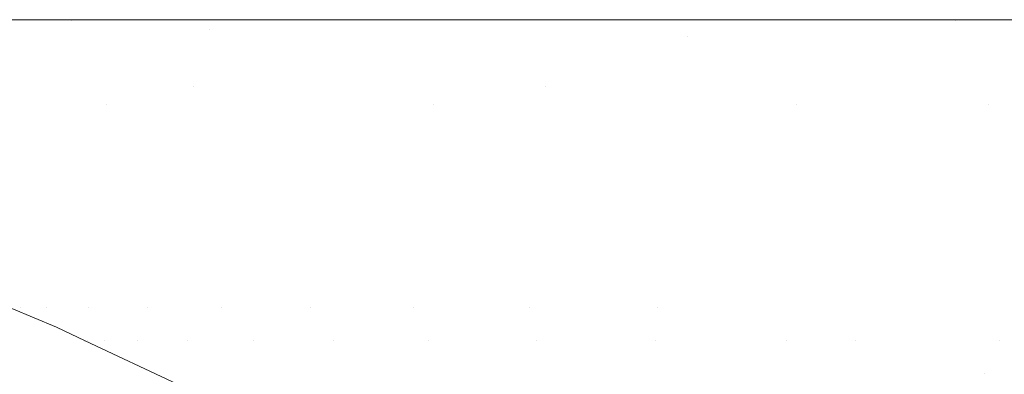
# Model space of a CAD drawing. Header units: centimetres. Extents: x -35.1 to 36.2, y 3.4 to 5.2.
# Tile 186 of 256: x -11.2085 to -11.1635, y 5.184 to 5.2002. Entities that reach past the tile are written whole.
import ezdxf

# ---------------------------------------------------------------- set-up
doc = ezdxf.new("R2010")
doc.units = ezdxf.units.CM
doc.header["$LTSCALE"] = 2.54
doc.layers.add('Lucido design-1', color=7, linetype='Continuous')

# ---------------------------------------------------------------- blocks, each defined once
blk = doc.blocks.new('Gruppo-4-1')
at = {"color": 7, "linetype": 'Continuous', "lineweight": 9}
for points, invisible_edges in [([(-34.952766, 5.200144, -1872.31239), (36.079691, 5.200144, -1872.31239), (7.666708, 5.200212, -1872.315514), (-6.539783, 5.200212, -1872.315514)], 11), ([(-6.539783, 5.200212, -1872.315514), (-20.746275, 5.200212, -1872.315514), (-34.952766, 5.200144, -1872.31239)], 10), ([(-34.952766, 5.200144, -1872.31239), (-34.952766, 5.200117, -1872.311152), (36.079692, 5.200117, -1872.311152), (36.079691, 5.200144, -1872.31239)], 10), ([(36.079692, 5.200117, -1872.311152), (-34.952766, 5.200117, -1872.311152), (-34.952766, 5.199831, -1872.306798), (36.079692, 5.199831, -1872.306798)], 5), ([(-20.746275, 5.200212, -1872.315514), (-11.110992, 5.200212, -1872.531009), (-11.123195, 5.200212, -1872.535096)], 9), ([(-20.746275, 5.200212, -1872.315514), (-11.098314, 5.200212, -1872.527324), (-11.110992, 5.200212, -1872.531009)], 9), ([(-11.123195, 5.200212, -1872.535096), (-11.134894, 5.200212, -1872.539546), (-20.746275, 5.200212, -1872.315514)], 10), ([(-11.134894, 5.200212, -1872.539546), (-11.146067, 5.200212, -1872.544321), (-20.746275, 5.200212, -1872.315514)], 10), ([(-20.746275, 5.200212, -1872.315514), (-11.085201, 5.200212, -1872.52408), (-11.098314, 5.200212, -1872.527324)], 9), ([(-11.146067, 5.200212, -1872.544321), (-11.1567, 5.200212, -1872.549382), (-20.746275, 5.200212, -1872.315514)], 10), ([(-20.746275, 5.200212, -1872.315514), (-11.071697, 5.200212, -1872.521313), (-11.085201, 5.200212, -1872.52408)], 9), ([(-11.1567, 5.200212, -1872.549382), (-11.166785, 5.200212, -1872.554691), (-20.746275, 5.200212, -1872.315514)], 10), ([(-20.746275, 5.200212, -1872.315514), (-11.057859, 5.200212, -1872.519055), (-11.071697, 5.200212, -1872.521313)], 9), ([(-20.746275, 5.200212, -1872.315514), (-11.20184, 5.200212, -1872.57787), (-11.209249, 5.200212, -1872.583954)], 9), ([(-11.166785, 5.200212, -1872.554691), (-11.176322, 5.200212, -1872.560215), (-20.746275, 5.200212, -1872.315514)], 10), ([(-20.746275, 5.200212, -1872.315514), (-11.043748, 5.200212, -1872.517334), (-11.057859, 5.200212, -1872.519055)], 9), ([(-11.176322, 5.200212, -1872.560215), (-11.185314, 5.200212, -1872.56592), (-20.746275, 5.200212, -1872.315514)], 10), ([(-20.746275, 5.200212, -1872.315514), (-11.029433, 5.200212, -1872.516173), (-11.043252, 5.200212, -1872.517294)], 9), ([(-11.043252, 5.200212, -1872.517294), (-11.043748, 5.200212, -1872.517334), (-20.746275, 5.200212, -1872.315514)], 10), ([(-11.007738, 5.200212, -1872.515514), (-11.014989, 5.200212, -1872.515587), (-20.746275, 5.200212, -1872.315514), (-6.539783, 5.200212, -1872.315514)], 10), ([(-11.014989, 5.200212, -1872.515587), (-11.029433, 5.200212, -1872.516173), (-20.746275, 5.200212, -1872.315514)], 10), ([(-11.185314, 5.200212, -1872.56592), (-11.193768, 5.200212, -1872.571775), (-20.746275, 5.200212, -1872.315514)], 10), ([(-11.193768, 5.200212, -1872.571775), (-11.20184, 5.200212, -1872.57787), (-20.746275, 5.200212, -1872.315514)], 10), ([(-11.228573, 5.200212, -1872.60261), (-11.222598, 5.200212, -1872.596341), (-11.206162, 5.200163, -1872.586061), (-11.240117, 5.200163, -1872.622867)], 14), ([(-11.206162, 5.200163, -1872.586061), (-11.203018, 5.200017, -1872.588113), (-11.236435, 5.200017, -1872.624335), (-11.240117, 5.200163, -1872.622867)], 15), ([(-11.222598, 5.200212, -1872.596341), (-11.216162, 5.200212, -1872.590117), (-11.206162, 5.200163, -1872.586061)], 10), ([(-11.216162, 5.200212, -1872.590117), (-11.209249, 5.200212, -1872.583954), (-11.206162, 5.200163, -1872.586061)], 10), ([(-11.206162, 5.200163, -1872.586061), (-11.209249, 5.200212, -1872.583954), (-11.20184, 5.200212, -1872.57787), (-11.193768, 5.200212, -1872.571775)], 9), ([(-11.193768, 5.200212, -1872.571775), (-11.185314, 5.200212, -1872.56592), (-11.165756, 5.200163, -1872.558013), (-11.206162, 5.200163, -1872.586061)], 14), ([(-11.165756, 5.200163, -1872.558013), (-11.163252, 5.200017, -1872.560509), (-11.203018, 5.200017, -1872.588113), (-11.206162, 5.200163, -1872.586061)], 15), ([(-11.185314, 5.200212, -1872.56592), (-11.176322, 5.200212, -1872.560215), (-11.165756, 5.200163, -1872.558013)], 10), ([(-11.176322, 5.200212, -1872.560215), (-11.166785, 5.200212, -1872.554691), (-11.165756, 5.200163, -1872.558013)], 10), ([(-11.165756, 5.200163, -1872.558013), (-11.166785, 5.200212, -1872.554691), (-11.1567, 5.200212, -1872.549382), (-11.146067, 5.200212, -1872.544321)], 9), ([(-11.146067, 5.200212, -1872.544321), (-11.134894, 5.200212, -1872.539546), (-11.123144, 5.200163, -1872.538547), (-11.165756, 5.200163, -1872.558013)], 14), ([(-11.123144, 5.200163, -1872.538547), (-11.121316, 5.200017, -1872.541351), (-11.163252, 5.200017, -1872.560509), (-11.165756, 5.200163, -1872.558013)], 15), ([(36.079692, 5.199831, -1872.306798), (-34.952766, 5.199831, -1872.306798), (-34.952766, 5.199356, -1872.302461), (36.079692, 5.199356, -1872.302461)], 5), ([(-11.232763, 5.199774, -1872.625798), (-11.236435, 5.200017, -1872.624335), (-11.203018, 5.200017, -1872.588113), (-11.199883, 5.199774, -1872.590158)], 15), ([(-11.232763, 5.199774, -1872.625798), (-11.199883, 5.199774, -1872.590158), (-11.213982, 5.199434, -1872.608725)], 11), ([(-11.199883, 5.199774, -1872.590158), (-11.196762, 5.199434, -1872.592194), (-11.213982, 5.199434, -1872.608725)], 11), ([(-11.199883, 5.199774, -1872.590158), (-11.203018, 5.200017, -1872.588113), (-11.163252, 5.200017, -1872.560509), (-11.160755, 5.199774, -1872.562998)], 15), ([(-11.199883, 5.199774, -1872.590158), (-11.160755, 5.199774, -1872.562998), (-11.178012, 5.199434, -1872.577773)], 11), ([(-11.178012, 5.199434, -1872.577773), (-11.196762, 5.199434, -1872.592194), (-11.199883, 5.199774, -1872.590158)], 11), ([(-11.160755, 5.199774, -1872.562998), (-11.15827, 5.199434, -1872.565475), (-11.178012, 5.199434, -1872.577773)], 11), ([(36.079692, 5.199356, -1872.302461), (-34.952766, 5.199356, -1872.302461), (-34.952766, 5.198693, -1872.298149), (36.079692, 5.198693, -1872.298149)], 5), ([(-11.210597, 5.198999, -1872.610478), (-11.213982, 5.199434, -1872.608725), (-11.196762, 5.199434, -1872.592194), (-11.193659, 5.198999, -1872.594219)], 15), ([(-11.193659, 5.198999, -1872.594219), (-11.196762, 5.199434, -1872.592194), (-11.178012, 5.199434, -1872.577773), (-11.175216, 5.198999, -1872.580035)], 15), ([(-11.175216, 5.198999, -1872.580035), (-11.178012, 5.199434, -1872.577773), (-11.15827, 5.199434, -1872.565475), (-11.155799, 5.198999, -1872.567938)], 15), ([(-11.210597, 5.198999, -1872.610478), (-11.207236, 5.19847, -1872.612218), (-11.221866, 5.19847, -1872.630143), (-11.225474, 5.198999, -1872.628705)], 15), ([(-11.193659, 5.198999, -1872.594219), (-11.190578, 5.19847, -1872.596229), (-11.207236, 5.19847, -1872.612218), (-11.210597, 5.198999, -1872.610478)], 15), ([(-11.175216, 5.198999, -1872.580035), (-11.172441, 5.19847, -1872.582279), (-11.190578, 5.19847, -1872.596229), (-11.193659, 5.198999, -1872.594219)], 15), ([(-11.155799, 5.198999, -1872.567938), (-11.153345, 5.19847, -1872.570383), (-11.172441, 5.19847, -1872.582279), (-11.175216, 5.198999, -1872.580035)], 15), ([(36.079692, 5.198693, -1872.298149), (-34.952766, 5.198693, -1872.298149), (-34.952766, 5.197842, -1872.29387), (36.079692, 5.197842, -1872.29387)], 5), ([(-11.21829, 5.197848, -1872.631569), (-11.221866, 5.19847, -1872.630143), (-11.207236, 5.19847, -1872.612218), (-11.203904, 5.197848, -1872.613943)], 15), ([(-11.203904, 5.197848, -1872.613943), (-11.207236, 5.19847, -1872.612218), (-11.190578, 5.19847, -1872.596229), (-11.187525, 5.197848, -1872.598221)], 15), ([(-11.187525, 5.197848, -1872.598221), (-11.190578, 5.19847, -1872.596229), (-11.172441, 5.19847, -1872.582279), (-11.169691, 5.197848, -1872.584504)], 15), ([(-11.169691, 5.197848, -1872.584504), (-11.172441, 5.19847, -1872.582279), (-11.153345, 5.19847, -1872.570383), (-11.150914, 5.197848, -1872.572807)], 15), ([(36.079692, 5.197842, -1872.29387), (-34.952766, 5.197842, -1872.29387), (-34.952766, 5.196805, -1872.289632), (36.079692, 5.196805, -1872.289632)], 5), ([(-11.203904, 5.197848, -1872.613943), (-11.200606, 5.197135, -1872.615651), (-11.21475, 5.197135, -1872.63298), (-11.21829, 5.197848, -1872.631569)], 15), ([(-11.187525, 5.197848, -1872.598221), (-11.184502, 5.197135, -1872.600193), (-11.200606, 5.197135, -1872.615651), (-11.203904, 5.197848, -1872.613943)], 15), ([(-11.169691, 5.197848, -1872.584504), (-11.166968, 5.197135, -1872.586707), (-11.184502, 5.197135, -1872.600193), (-11.187525, 5.197848, -1872.598221)], 15), ([(-11.150914, 5.197848, -1872.572807), (-11.148507, 5.197135, -1872.575206), (-11.166968, 5.197135, -1872.586707), (-11.169691, 5.197848, -1872.584504)], 15), ([(-11.21475, 5.197135, -1872.63298), (-11.200606, 5.197135, -1872.615651), (-11.204572, 5.196334, -1872.625637)], 11), ([(-11.204572, 5.196334, -1872.625637), (-11.211252, 5.196334, -1872.634375), (-11.21475, 5.197135, -1872.63298)], 11), ([(-11.200606, 5.197135, -1872.615651), (-11.197346, 5.196334, -1872.617339), (-11.204572, 5.196334, -1872.625637)], 11), ([(-11.200606, 5.197135, -1872.615651), (-11.184502, 5.197135, -1872.600193), (-11.189638, 5.196334, -1872.609502)], 11), ([(-11.189638, 5.196334, -1872.609502), (-11.197346, 5.196334, -1872.617339), (-11.200606, 5.197135, -1872.615651)], 11), ([(-11.184502, 5.197135, -1872.600193), (-11.181515, 5.196334, -1872.602142), (-11.189638, 5.196334, -1872.609502)], 11), ([(-11.184502, 5.197135, -1872.600193), (-11.166968, 5.197135, -1872.586707), (-11.17304, 5.196334, -1872.595268)], 11), ([(-11.17304, 5.196334, -1872.595268), (-11.181515, 5.196334, -1872.602142), (-11.184502, 5.197135, -1872.600193)], 11), ([(-11.166968, 5.197135, -1872.586707), (-11.164277, 5.196334, -1872.588884), (-11.17304, 5.196334, -1872.595268)], 11), ([(-11.164277, 5.196334, -1872.588884), (-11.166968, 5.197135, -1872.586707), (-11.148507, 5.197135, -1872.575206), (-11.146127, 5.196334, -1872.577578)], 15), ([(36.079692, 5.196805, -1872.289632), (-34.952766, 5.196805, -1872.289632), (-34.952766, 5.195584, -1872.285443), (36.079692, 5.195584, -1872.285443)], 5), ([(-11.217321, 5.196334, -1872.643525), (-11.211252, 5.196334, -1872.634375), (-11.207798, 5.195446, -1872.635752), (-11.213765, 5.195446, -1872.644746)], 15), ([(-11.201232, 5.195446, -1872.627162), (-11.207798, 5.195446, -1872.635752), (-11.211252, 5.196334, -1872.634375), (-11.204572, 5.196334, -1872.625637)], 15), ([(-11.204572, 5.196334, -1872.625637), (-11.197346, 5.196334, -1872.617339), (-11.194129, 5.195446, -1872.619005), (-11.201232, 5.195446, -1872.627162)], 15), ([(-11.186552, 5.195446, -1872.611301), (-11.194129, 5.195446, -1872.619005), (-11.197346, 5.196334, -1872.617339), (-11.189638, 5.196334, -1872.609502)], 15), ([(-11.189638, 5.196334, -1872.609502), (-11.181515, 5.196334, -1872.602142), (-11.178566, 5.195446, -1872.604065), (-11.186552, 5.195446, -1872.611301)], 15), ([(-11.170235, 5.195446, -1872.597308), (-11.178566, 5.195446, -1872.604065), (-11.181515, 5.196334, -1872.602142), (-11.17304, 5.196334, -1872.595268)], 15), ([(-11.17304, 5.196334, -1872.595268), (-11.164277, 5.196334, -1872.588884), (-11.161621, 5.195446, -1872.591033), (-11.170235, 5.195446, -1872.597308)], 15), ([(-11.164277, 5.196334, -1872.588884), (-11.146127, 5.196334, -1872.577578), (-11.152783, 5.195446, -1872.585238)], 11), ([(-11.152783, 5.195446, -1872.585238), (-11.161621, 5.195446, -1872.591033), (-11.164277, 5.196334, -1872.588884)], 11), ([(36.079692, 5.195584, -1872.285443), (-34.952766, 5.195584, -1872.285443), (-34.952766, 5.194181, -1872.281312), (36.079692, 5.194181, -1872.281312)], 5), ([(-11.213765, 5.195446, -1872.644746), (-11.207798, 5.195446, -1872.635752), (-11.204395, 5.194473, -1872.637109), (-11.21026, 5.194473, -1872.64595)], 15), ([(-11.197941, 5.194473, -1872.628665), (-11.204395, 5.194473, -1872.637109), (-11.207798, 5.195446, -1872.635752), (-11.201232, 5.195446, -1872.627162)], 15), ([(-11.201232, 5.195446, -1872.627162), (-11.194129, 5.195446, -1872.619005), (-11.190958, 5.194473, -1872.620646), (-11.197941, 5.194473, -1872.628665)], 15), ([(-11.18351, 5.194473, -1872.613074), (-11.190958, 5.194473, -1872.620646), (-11.194129, 5.195446, -1872.619005), (-11.186552, 5.195446, -1872.611301)], 15), ([(-11.186552, 5.195446, -1872.611301), (-11.178566, 5.195446, -1872.604065), (-11.17566, 5.194473, -1872.605961), (-11.18351, 5.194473, -1872.613074)], 15), ([(-11.16747, 5.194473, -1872.599319), (-11.17566, 5.194473, -1872.605961), (-11.178566, 5.195446, -1872.604065), (-11.170235, 5.195446, -1872.597308)], 15), ([(-11.170235, 5.195446, -1872.597308), (-11.161621, 5.195446, -1872.591033), (-11.159003, 5.194473, -1872.59315), (-11.16747, 5.194473, -1872.599319)], 15), ([(-11.206811, 5.19342, -1872.647135), (-11.211939, 5.19342, -1872.656185), (-11.215477, 5.194473, -1872.655157), (-11.21026, 5.194473, -1872.64595)], 15), ([(-11.21026, 5.194473, -1872.64595), (-11.204395, 5.194473, -1872.637109), (-11.201046, 5.19342, -1872.638444), (-11.206811, 5.19342, -1872.647135)], 15), ([(-11.194701, 5.19342, -1872.630144), (-11.201046, 5.19342, -1872.638444), (-11.204395, 5.194473, -1872.637109), (-11.197941, 5.194473, -1872.628665)], 15), ([(-11.197941, 5.194473, -1872.628665), (-11.190958, 5.194473, -1872.620646), (-11.187837, 5.19342, -1872.622262), (-11.194701, 5.19342, -1872.630144)], 15), ([(-11.180516, 5.19342, -1872.614818), (-11.187837, 5.19342, -1872.622262), (-11.190958, 5.194473, -1872.620646), (-11.18351, 5.194473, -1872.613074)], 15), ([(-11.18351, 5.194473, -1872.613074), (-11.17566, 5.194473, -1872.605961), (-11.1728, 5.19342, -1872.607827), (-11.180516, 5.19342, -1872.614818)], 15), ([(-11.16475, 5.19342, -1872.601298), (-11.1728, 5.19342, -1872.607827), (-11.17566, 5.194473, -1872.605961), (-11.16747, 5.194473, -1872.599319)], 15), ([(-11.16747, 5.194473, -1872.599319), (-11.159003, 5.194473, -1872.59315), (-11.156426, 5.19342, -1872.595234), (-11.16475, 5.19342, -1872.601298)], 15), ([(36.079692, 5.194181, -1872.281312), (-34.952766, 5.194181, -1872.281312), (-34.952766, 5.1926, -1872.277246), (36.079692, 5.1926, -1872.277246)], 5), ([(-11.212825, 5.192287, -1872.666405), (-11.216377, 5.19342, -1872.665555), (-11.211939, 5.19342, -1872.656185), (-11.208462, 5.192287, -1872.657195)], 15), ([(-11.208462, 5.192287, -1872.657195), (-11.211939, 5.19342, -1872.656185), (-11.206811, 5.19342, -1872.647135), (-11.203421, 5.192287, -1872.6483)], 15), ([(-11.203421, 5.192287, -1872.6483), (-11.206811, 5.19342, -1872.647135), (-11.201046, 5.19342, -1872.638444), (-11.197754, 5.192287, -1872.639756)], 15), ([(-11.197754, 5.192287, -1872.639756), (-11.201046, 5.19342, -1872.638444), (-11.194701, 5.19342, -1872.630144), (-11.191517, 5.192287, -1872.631598)], 15), ([(-11.191517, 5.192287, -1872.631598), (-11.194701, 5.19342, -1872.630144), (-11.187837, 5.19342, -1872.622262), (-11.184771, 5.192287, -1872.62385)], 15), ([(-11.177574, 5.192287, -1872.616533), (-11.184771, 5.192287, -1872.62385), (-11.187837, 5.19342, -1872.622262), (-11.180516, 5.19342, -1872.614818)], 15), ([(-11.180516, 5.19342, -1872.614818), (-11.1728, 5.19342, -1872.607827), (-11.169989, 5.192287, -1872.609661), (-11.177574, 5.192287, -1872.616533)], 15), ([(-11.162076, 5.192287, -1872.603243), (-11.169989, 5.192287, -1872.609661), (-11.1728, 5.19342, -1872.607827), (-11.16475, 5.19342, -1872.601298)], 15), ([(-11.16475, 5.19342, -1872.601298), (-11.156426, 5.19342, -1872.595234), (-11.153894, 5.192287, -1872.597283), (-11.162076, 5.192287, -1872.603243)], 15), ([(36.079692, 5.1926, -1872.277246), (-34.952766, 5.1926, -1872.277246), (-34.952766, 5.190843, -1872.273252), (36.079692, 5.190843, -1872.273252)], 5), ([(-11.208462, 5.192287, -1872.657195), (-11.205049, 5.191079, -1872.658186), (-11.209338, 5.191079, -1872.66724), (-11.212825, 5.192287, -1872.666405)], 15), ([(-11.203421, 5.192287, -1872.6483), (-11.200094, 5.191079, -1872.649442), (-11.205049, 5.191079, -1872.658186), (-11.208462, 5.192287, -1872.657195)], 15), ([(-11.197754, 5.192287, -1872.639756), (-11.194523, 5.191079, -1872.641044), (-11.200094, 5.191079, -1872.649442), (-11.203421, 5.192287, -1872.6483)], 15), ([(-11.191517, 5.192287, -1872.631598), (-11.188393, 5.191079, -1872.633025), (-11.194523, 5.191079, -1872.641044), (-11.197754, 5.192287, -1872.639756)], 15), ([(-11.184771, 5.192287, -1872.62385), (-11.181761, 5.191079, -1872.625408), (-11.188393, 5.191079, -1872.633025), (-11.191517, 5.192287, -1872.631598)], 15), ([(-11.174687, 5.191079, -1872.618216), (-11.181761, 5.191079, -1872.625408), (-11.184771, 5.192287, -1872.62385), (-11.177574, 5.192287, -1872.616533)], 15), ([(-11.177574, 5.192287, -1872.616533), (-11.169989, 5.192287, -1872.609661), (-11.167231, 5.191079, -1872.611461), (-11.174687, 5.191079, -1872.618216)], 15), ([(-11.159452, 5.191079, -1872.605152), (-11.167231, 5.191079, -1872.611461), (-11.169989, 5.192287, -1872.609661), (-11.162076, 5.192287, -1872.603243)], 15), ([(-11.209437, 5.189798, -1872.677221), (-11.212915, 5.191079, -1872.676561), (-11.209338, 5.191079, -1872.66724), (-11.205921, 5.189798, -1872.668058)], 15), ([(-11.205921, 5.189798, -1872.668058), (-11.209338, 5.191079, -1872.66724), (-11.205049, 5.191079, -1872.658186), (-11.201705, 5.189798, -1872.659158)], 15), ([(-11.201705, 5.189798, -1872.659158), (-11.205049, 5.191079, -1872.658186), (-11.200094, 5.191079, -1872.649442), (-11.196834, 5.189798, -1872.650562)], 15), ([(-11.196834, 5.189798, -1872.650562), (-11.200094, 5.191079, -1872.649442), (-11.194523, 5.191079, -1872.641044), (-11.191358, 5.189798, -1872.642307)], 15), ([(-11.191358, 5.189798, -1872.642307), (-11.194523, 5.191079, -1872.641044), (-11.188393, 5.191079, -1872.633025), (-11.185331, 5.189798, -1872.634423)], 15), ([(-11.185331, 5.189798, -1872.634423), (-11.188393, 5.191079, -1872.633025), (-11.181761, 5.191079, -1872.625408), (-11.178811, 5.189798, -1872.626936)], 15), ([(-11.178811, 5.189798, -1872.626936), (-11.181761, 5.191079, -1872.625408), (-11.174687, 5.191079, -1872.618216), (-11.171857, 5.189798, -1872.619865)], 15), ([(-11.171857, 5.189798, -1872.619865), (-11.174687, 5.191079, -1872.618216), (-11.167231, 5.191079, -1872.611461), (-11.164527, 5.189798, -1872.613224)], 15), ([(-11.164527, 5.189798, -1872.613224), (-11.167231, 5.191079, -1872.611461), (-11.159452, 5.191079, -1872.605152), (-11.156881, 5.189798, -1872.607022)], 15), ([(36.079692, 5.190843, -1872.273252), (-34.952766, 5.190843, -1872.273252), (-34.952766, 5.188913, -1872.269339), (36.079692, 5.188913, -1872.269339)], 5), ([(-11.209437, 5.189798, -1872.677221), (-11.206034, 5.188447, -1872.677867), (-11.208764, 5.188447, -1872.687087), (-11.212214, 5.189798, -1872.6866)], 15), ([(-11.205921, 5.189798, -1872.668058), (-11.202578, 5.188447, -1872.668859), (-11.206034, 5.188447, -1872.677867), (-11.209437, 5.189798, -1872.677221)], 15), ([(-11.201705, 5.189798, -1872.659158), (-11.198432, 5.188447, -1872.660109), (-11.202578, 5.188447, -1872.668859), (-11.205921, 5.189798, -1872.668058)], 15), ([(-11.196834, 5.189798, -1872.650562), (-11.193643, 5.188447, -1872.651658), (-11.198432, 5.188447, -1872.660109), (-11.201705, 5.189798, -1872.659158)], 15), ([(-11.191358, 5.189798, -1872.642307), (-11.18826, 5.188447, -1872.643542), (-11.193643, 5.188447, -1872.651658), (-11.196834, 5.189798, -1872.650562)], 15), ([(-11.185331, 5.189798, -1872.634423), (-11.182335, 5.188447, -1872.635791), (-11.18826, 5.188447, -1872.643542), (-11.191358, 5.189798, -1872.642307)], 15), ([(-11.178811, 5.189798, -1872.626936), (-11.175925, 5.188447, -1872.62843), (-11.182335, 5.188447, -1872.635791), (-11.185331, 5.189798, -1872.634423)], 15), ([(-11.171857, 5.189798, -1872.619865), (-11.169088, 5.188447, -1872.621479), (-11.175925, 5.188447, -1872.62843), (-11.178811, 5.189798, -1872.626936)], 15), ([(-11.164527, 5.189798, -1872.613224), (-11.161882, 5.188447, -1872.61495), (-11.169088, 5.188447, -1872.621479), (-11.171857, 5.189798, -1872.619865)], 15), ([(-11.156881, 5.189798, -1872.607022), (-11.154365, 5.188447, -1872.608853), (-11.161882, 5.188447, -1872.61495), (-11.164527, 5.189798, -1872.613224)], 15), ([(36.079692, 5.188913, -1872.269339), (-34.952766, 5.188913, -1872.269339), (-34.952766, 5.186815, -1872.265514), (36.079692, 5.186815, -1872.265514)], 5), ([(-11.21193, 5.188447, -1872.705965), (-11.208506, 5.187031, -1872.706125), (-11.20891, 5.187003, -1872.715514)], 11), ([(-11.208506, 5.187031, -1872.706125), (-11.21193, 5.188447, -1872.705965), (-11.210737, 5.188447, -1872.696471), (-11.207333, 5.187031, -1872.69679)], 15), ([(-11.207333, 5.187031, -1872.69679), (-11.210737, 5.188447, -1872.696471), (-11.208764, 5.188447, -1872.687087), (-11.205393, 5.187031, -1872.687564)], 15), ([(-11.205393, 5.187031, -1872.687564), (-11.208764, 5.188447, -1872.687087), (-11.206034, 5.188447, -1872.677867), (-11.202709, 5.187031, -1872.678498)], 15), ([(-11.202709, 5.187031, -1872.678498), (-11.206034, 5.188447, -1872.677867), (-11.202578, 5.188447, -1872.668859), (-11.19931, 5.187031, -1872.669641)], 15), ([(-11.19931, 5.187031, -1872.669641), (-11.202578, 5.188447, -1872.668859), (-11.198432, 5.188447, -1872.660109), (-11.195234, 5.187031, -1872.661038)], 15), ([(-11.195234, 5.187031, -1872.661038), (-11.198432, 5.188447, -1872.660109), (-11.193643, 5.188447, -1872.651658), (-11.190526, 5.187031, -1872.652729)], 15), ([(-11.190526, 5.187031, -1872.652729), (-11.193643, 5.188447, -1872.651658), (-11.18826, 5.188447, -1872.643542), (-11.185232, 5.187031, -1872.644749)], 15), ([(-11.185232, 5.187031, -1872.644749), (-11.18826, 5.188447, -1872.643542), (-11.182335, 5.188447, -1872.635791), (-11.179407, 5.187031, -1872.637128)], 15), ([(-11.179407, 5.187031, -1872.637128), (-11.182335, 5.188447, -1872.635791), (-11.175925, 5.188447, -1872.62843), (-11.173105, 5.187031, -1872.629891)], 15), ([(-11.173105, 5.187031, -1872.629891), (-11.175925, 5.188447, -1872.62843), (-11.169088, 5.188447, -1872.621479), (-11.166382, 5.187031, -1872.623056)], 15), ([(-11.166382, 5.187031, -1872.623056), (-11.169088, 5.188447, -1872.621479), (-11.161882, 5.188447, -1872.61495), (-11.159297, 5.187031, -1872.616636)], 15), ([(-11.206871, 5.186147, -1872.715514), (-11.20891, 5.187003, -1872.715514), (-11.208506, 5.187031, -1872.706125)], 10), ([(-11.208506, 5.187031, -1872.706125), (-11.205453, 5.185551, -1872.710894), (-11.20556, 5.185531, -1872.715514), (-11.206871, 5.186147, -1872.715514)], 11), ([(-11.208506, 5.187031, -1872.706125), (-11.205164, 5.185551, -1872.706281), (-11.205453, 5.185551, -1872.710894)], 11), ([(-11.208506, 5.187031, -1872.706125), (-11.207333, 5.187031, -1872.69679), (-11.204683, 5.185551, -1872.701681)], 11), ([(-11.204683, 5.185551, -1872.701681), (-11.205164, 5.185551, -1872.706281), (-11.208506, 5.187031, -1872.706125)], 11), ([(-11.207333, 5.187031, -1872.69679), (-11.204011, 5.185551, -1872.697102), (-11.204683, 5.185551, -1872.701681)], 11), ([(-11.207333, 5.187031, -1872.69679), (-11.205393, 5.187031, -1872.687564), (-11.20315, 5.185551, -1872.692549)], 11), ([(-11.20315, 5.185551, -1872.692549), (-11.204011, 5.185551, -1872.697102), (-11.207333, 5.187031, -1872.69679)], 11), ([(-11.205393, 5.187031, -1872.687564), (-11.202103, 5.185551, -1872.688029), (-11.20315, 5.185551, -1872.692549)], 11), ([(-11.205393, 5.187031, -1872.687564), (-11.202709, 5.187031, -1872.678498), (-11.200873, 5.185551, -1872.683549)], 11), ([(-11.200873, 5.185551, -1872.683549), (-11.202103, 5.185551, -1872.688029), (-11.205393, 5.187031, -1872.687564)], 11), ([(-11.202709, 5.187031, -1872.678498), (-11.199463, 5.185551, -1872.679114), (-11.200873, 5.185551, -1872.683549)], 11), ([(-11.202709, 5.187031, -1872.678498), (-11.19931, 5.187031, -1872.669641), (-11.197878, 5.185551, -1872.674731)], 11), ([(-11.197878, 5.185551, -1872.674731), (-11.199463, 5.185551, -1872.679114), (-11.202709, 5.187031, -1872.678498)], 11), ([(-11.19931, 5.187031, -1872.669641), (-11.196121, 5.185551, -1872.670405), (-11.197878, 5.185551, -1872.674731)], 11), ([(-11.19931, 5.187031, -1872.669641), (-11.195234, 5.187031, -1872.661038), (-11.194198, 5.185551, -1872.666141)], 11), ([(-11.194198, 5.185551, -1872.666141), (-11.196121, 5.185551, -1872.670405), (-11.19931, 5.187031, -1872.669641)], 11), ([(-11.195234, 5.187031, -1872.661038), (-11.192114, 5.185551, -1872.661945), (-11.194198, 5.185551, -1872.666141)], 11), ([(-11.195234, 5.187031, -1872.661038), (-11.190526, 5.187031, -1872.652729), (-11.189873, 5.185551, -1872.657821)], 11), ([(-11.189873, 5.185551, -1872.657821), (-11.192114, 5.185551, -1872.661945), (-11.195234, 5.187031, -1872.661038)], 11), ([(-11.190526, 5.187031, -1872.652729), (-11.187483, 5.185551, -1872.653774), (-11.189873, 5.185551, -1872.657821)], 11), ([(-11.190526, 5.187031, -1872.652729), (-11.185232, 5.187031, -1872.644749), (-11.184949, 5.185551, -1872.649808)], 11), ([(-11.184949, 5.185551, -1872.649808), (-11.187483, 5.185551, -1872.653774), (-11.190526, 5.187031, -1872.652729)], 11), ([(-11.185232, 5.187031, -1872.644749), (-11.182278, 5.185551, -1872.645927), (-11.184949, 5.185551, -1872.649808)], 11), ([(-11.185232, 5.187031, -1872.644749), (-11.179407, 5.187031, -1872.637128), (-11.179476, 5.185551, -1872.642134)], 11), ([(-11.179476, 5.185551, -1872.642134), (-11.182278, 5.185551, -1872.645927), (-11.185232, 5.187031, -1872.644749)], 11), ([(-11.179407, 5.187031, -1872.637128), (-11.176549, 5.185551, -1872.638433), (-11.179476, 5.185551, -1872.642134)], 11), ([(-11.179407, 5.187031, -1872.637128), (-11.173105, 5.187031, -1872.629891), (-11.173506, 5.185551, -1872.634826)], 11), ([(-11.173506, 5.185551, -1872.634826), (-11.176549, 5.185551, -1872.638433), (-11.179407, 5.187031, -1872.637128)], 11), ([(-11.173105, 5.187031, -1872.629891), (-11.170352, 5.185551, -1872.631316), (-11.173506, 5.185551, -1872.634826)], 11), ([(-11.166382, 5.187031, -1872.623056), (-11.163742, 5.185551, -1872.624595), (-11.170352, 5.185551, -1872.631316), (-11.173105, 5.187031, -1872.629891)], 15), ([(-11.159297, 5.187031, -1872.616636), (-11.156774, 5.185551, -1872.618282), (-11.163742, 5.185551, -1872.624595), (-11.166382, 5.187031, -1872.623056)], 15), ([(36.079692, 5.186815, -1872.265514), (-34.952766, 5.186815, -1872.265514), (-34.952766, 5.184551, -1872.261784), (36.079692, 5.184551, -1872.261784)], 5), ([(-11.209189, 5.18665, -1872.924868), (-11.205856, 5.185177, -1872.924868), (-11.206093, 5.184887, -1872.927965), (-11.209415, 5.186355, -1872.927965)], 15), ([(-11.209028, 5.186861, -1872.921758), (-11.205686, 5.185385, -1872.921758), (-11.205856, 5.185177, -1872.924868), (-11.209189, 5.18665, -1872.924868)], 15), ([(-11.208931, 5.186988, -1872.918638), (-11.205584, 5.18551, -1872.918638), (-11.205686, 5.185385, -1872.921758), (-11.209028, 5.186861, -1872.921758)], 15), ([(-11.208931, 5.186988, -1872.918638), (-11.20891, 5.187003, -1872.915514), (-11.206871, 5.186147, -1872.915514)], 9), ([(-11.206871, 5.186147, -1872.915514), (-11.205584, 5.18551, -1872.918638), (-11.208931, 5.186988, -1872.918638)], 11), ([(-11.20891, 5.187003, -1872.715514), (-11.206871, 5.186147, -1872.715514), (-11.206871, 5.186147, -1872.915514), (-11.20891, 5.187003, -1872.915514)], 10), ([(-11.209415, 5.186355, -1872.927965), (-11.206093, 5.184887, -1872.927965), (-11.206396, 5.184516, -1872.931044), (-11.209704, 5.185977, -1872.931044)], 15), ([(-11.20556, 5.185531, -1872.915514), (-11.206871, 5.186147, -1872.915514), (-11.206871, 5.186147, -1872.715514), (-11.20556, 5.185531, -1872.715514)], 10), ([(-11.206871, 5.186147, -1872.915514), (-11.20556, 5.185531, -1872.915514), (-11.205584, 5.18551, -1872.918638)], 10), ([(-11.209704, 5.185977, -1872.931044), (-11.206396, 5.184516, -1872.931044), (-11.206765, 5.184064, -1872.934101), (-11.210055, 5.185518, -1872.934101)], 15), ([(-11.210055, 5.185518, -1872.934101), (-11.206765, 5.184064, -1872.934101), (-11.207199, 5.183534, -1872.93713), (-11.210468, 5.184978, -1872.93713)], 15), ([(-11.202607, 5.183645, -1872.924868), (-11.205856, 5.185177, -1872.924868), (-11.205686, 5.185385, -1872.921758), (-11.202429, 5.183849, -1872.921758)], 15), ([(-11.202429, 5.183849, -1872.921758), (-11.205686, 5.185385, -1872.921758), (-11.205584, 5.18551, -1872.918638), (-11.202323, 5.183972, -1872.918638)], 15), ([(-11.202323, 5.183972, -1872.918638), (-11.205584, 5.18551, -1872.918638), (-11.20556, 5.185531, -1872.915514), (-11.201332, 5.183544, -1872.915514)], 11), ([(-11.202192, 5.184013, -1872.71097), (-11.201332, 5.183544, -1872.715514), (-11.20556, 5.185531, -1872.715514), (-11.205453, 5.185551, -1872.710894)], 13), ([(-11.20556, 5.185531, -1872.715514), (-11.201332, 5.183544, -1872.715514), (-11.201332, 5.183544, -1872.915514), (-11.20556, 5.185531, -1872.915514)], 10), ([(-11.205453, 5.185551, -1872.710894), (-11.205164, 5.185551, -1872.706281), (-11.201907, 5.184013, -1872.706433), (-11.202192, 5.184013, -1872.71097)], 15), ([(-11.201434, 5.184013, -1872.701909), (-11.201907, 5.184013, -1872.706433), (-11.205164, 5.185551, -1872.706281), (-11.204683, 5.185551, -1872.701681)], 15), ([(-11.204683, 5.185551, -1872.701681), (-11.204011, 5.185551, -1872.697102), (-11.200773, 5.184013, -1872.697406), (-11.201434, 5.184013, -1872.701909)], 15), ([(-11.199927, 5.184013, -1872.692928), (-11.200773, 5.184013, -1872.697406), (-11.204011, 5.185551, -1872.697102), (-11.20315, 5.185551, -1872.692549)], 15), ([(-11.20315, 5.185551, -1872.692549), (-11.202103, 5.185551, -1872.688029), (-11.198897, 5.184013, -1872.688483), (-11.199927, 5.184013, -1872.692928)], 15), ([(-11.197687, 5.184013, -1872.684076), (-11.198897, 5.184013, -1872.688483), (-11.202103, 5.185551, -1872.688029), (-11.200873, 5.185551, -1872.683549)], 15), ([(-11.200873, 5.185551, -1872.683549), (-11.199463, 5.185551, -1872.679114), (-11.196301, 5.184013, -1872.679715), (-11.197687, 5.184013, -1872.684076)], 15), ([(-11.194742, 5.184013, -1872.675404), (-11.196301, 5.184013, -1872.679715), (-11.199463, 5.185551, -1872.679114), (-11.197878, 5.185551, -1872.674731)], 15), ([(-11.197878, 5.185551, -1872.674731), (-11.196121, 5.185551, -1872.670405), (-11.193014, 5.184013, -1872.671149), (-11.194742, 5.184013, -1872.675404)], 15), ([(-11.191122, 5.184013, -1872.666956), (-11.193014, 5.184013, -1872.671149), (-11.196121, 5.185551, -1872.670405), (-11.194198, 5.185551, -1872.666141)], 15), ([(-11.194198, 5.185551, -1872.666141), (-11.192114, 5.185551, -1872.661945), (-11.189072, 5.184013, -1872.662828), (-11.191122, 5.184013, -1872.666956)], 15), ([(-11.186869, 5.184013, -1872.658773), (-11.189072, 5.184013, -1872.662828), (-11.192114, 5.185551, -1872.661945), (-11.189873, 5.185551, -1872.657821)], 15), ([(-11.189873, 5.185551, -1872.657821), (-11.187483, 5.185551, -1872.653774), (-11.184518, 5.184013, -1872.654792), (-11.186869, 5.184013, -1872.658773)], 15), ([(-11.182026, 5.184013, -1872.650892), (-11.184518, 5.184013, -1872.654792), (-11.187483, 5.185551, -1872.653774), (-11.184949, 5.185551, -1872.649808)], 15), ([(-11.184949, 5.185551, -1872.649808), (-11.182278, 5.185551, -1872.645927), (-11.179399, 5.184013, -1872.647074), (-11.182026, 5.184013, -1872.650892)], 15), ([(-11.176643, 5.184013, -1872.643344), (-11.179399, 5.184013, -1872.647074), (-11.182278, 5.185551, -1872.645927), (-11.179476, 5.185551, -1872.642134)], 15), ([(-11.179476, 5.185551, -1872.642134), (-11.176549, 5.185551, -1872.638433), (-11.173765, 5.184013, -1872.639704), (-11.176643, 5.184013, -1872.643344)], 15), ([(-11.170772, 5.184013, -1872.636157), (-11.173765, 5.184013, -1872.639704), (-11.176549, 5.185551, -1872.638433), (-11.173506, 5.185551, -1872.634826)], 15), ([(-11.173506, 5.185551, -1872.634826), (-11.170352, 5.185551, -1872.631316), (-11.16767, 5.184013, -1872.632705), (-11.170772, 5.184013, -1872.636157)], 15), ([(-11.170352, 5.185551, -1872.631316), (-11.163742, 5.185551, -1872.624595), (-11.164466, 5.184013, -1872.62935)], 11), ([(-11.164466, 5.184013, -1872.62935), (-11.16767, 5.184013, -1872.632705), (-11.170352, 5.185551, -1872.631316)], 11), ([(-11.163742, 5.185551, -1872.624595), (-11.161168, 5.184013, -1872.626094), (-11.164466, 5.184013, -1872.62935)], 11), ([(-11.163742, 5.185551, -1872.624595), (-11.156774, 5.185551, -1872.618282), (-11.157783, 5.184013, -1872.622939)], 11), ([(-11.157783, 5.184013, -1872.622939), (-11.161168, 5.184013, -1872.626094), (-11.163742, 5.185551, -1872.624595)], 11), ([(-11.210468, 5.184978, -1872.93713), (-11.207199, 5.183534, -1872.93713), (-11.207695, 5.182926, -1872.940129), (-11.210941, 5.184359, -1872.940129)], 15), ([(-11.203173, 5.182996, -1872.931044), (-11.206396, 5.184516, -1872.931044), (-11.206093, 5.184887, -1872.927965), (-11.202855, 5.183361, -1872.927965)], 15), ([(-11.202855, 5.183361, -1872.927965), (-11.206093, 5.184887, -1872.927965), (-11.205856, 5.185177, -1872.924868), (-11.202607, 5.183645, -1872.924868)], 15), ([(36.079692, 5.184551, -1872.261784), (-34.952766, 5.184551, -1872.261784), (-34.952766, 5.182127, -1872.258156), (36.079692, 5.182127, -1872.258156)], 5), ([(-11.210941, 5.184359, -1872.940129), (-11.207695, 5.182926, -1872.940129), (-11.208254, 5.182242, -1872.943094), (-11.211473, 5.183664, -1872.943094)], 15), ([(-11.203559, 5.182553, -1872.934101), (-11.206765, 5.184064, -1872.934101), (-11.206396, 5.184516, -1872.931044), (-11.203173, 5.182996, -1872.931044)], 15), ([(-11.204013, 5.182031, -1872.93713), (-11.207199, 5.183534, -1872.93713), (-11.206765, 5.184064, -1872.934101), (-11.203559, 5.182553, -1872.934101)], 15), ([(-11.202192, 5.184013, -1872.71097), (-11.201907, 5.184013, -1872.706433), (-11.198738, 5.182418, -1872.706581), (-11.199018, 5.182418, -1872.711044)], 15), ([(-11.201332, 5.183544, -1872.715514), (-11.202192, 5.184013, -1872.71097), (-11.199018, 5.182418, -1872.711044)], 11), ([(-11.198273, 5.182418, -1872.702132), (-11.198738, 5.182418, -1872.706581), (-11.201907, 5.184013, -1872.706433), (-11.201434, 5.184013, -1872.701909)], 15), ([(-11.201434, 5.184013, -1872.701909), (-11.200773, 5.184013, -1872.697406), (-11.197622, 5.182418, -1872.697701), (-11.198273, 5.182418, -1872.702132)], 15), ([(-11.19679, 5.182418, -1872.693296), (-11.197622, 5.182418, -1872.697701), (-11.200773, 5.184013, -1872.697406), (-11.199927, 5.184013, -1872.692928)], 15), ([(-11.199927, 5.184013, -1872.692928), (-11.198897, 5.184013, -1872.688483), (-11.195777, 5.182418, -1872.688924), (-11.19679, 5.182418, -1872.693296)], 15), ([(-11.194587, 5.182418, -1872.684589), (-11.195777, 5.182418, -1872.688924), (-11.198897, 5.184013, -1872.688483), (-11.197687, 5.184013, -1872.684076)], 15), ([(-11.197687, 5.184013, -1872.684076), (-11.196301, 5.184013, -1872.679715), (-11.193223, 5.182418, -1872.680299), (-11.194587, 5.182418, -1872.684589)], 15), ([(-11.19169, 5.182418, -1872.676059), (-11.193223, 5.182418, -1872.680299), (-11.196301, 5.184013, -1872.679715), (-11.194742, 5.184013, -1872.675404)], 15), ([(-11.194742, 5.184013, -1872.675404), (-11.193014, 5.184013, -1872.671149), (-11.18999, 5.182418, -1872.671873), (-11.19169, 5.182418, -1872.676059)], 15), ([(-11.188129, 5.182418, -1872.667748), (-11.18999, 5.182418, -1872.671873), (-11.193014, 5.184013, -1872.671149), (-11.191122, 5.184013, -1872.666956)], 15), ([(-11.191122, 5.184013, -1872.666956), (-11.189072, 5.184013, -1872.662828), (-11.186113, 5.182418, -1872.663688), (-11.188129, 5.182418, -1872.667748)], 15), ([(-11.183945, 5.182418, -1872.659699), (-11.186113, 5.182418, -1872.663688), (-11.189072, 5.184013, -1872.662828), (-11.186869, 5.184013, -1872.658773)], 15), ([(-11.186869, 5.184013, -1872.658773), (-11.184518, 5.184013, -1872.654792), (-11.181633, 5.182418, -1872.655783), (-11.183945, 5.182418, -1872.659699)], 15), ([(-11.179182, 5.182418, -1872.651946), (-11.181633, 5.182418, -1872.655783), (-11.184518, 5.184013, -1872.654792), (-11.182026, 5.184013, -1872.650892)], 15), ([(-11.182026, 5.184013, -1872.650892), (-11.179399, 5.184013, -1872.647074), (-11.176597, 5.182418, -1872.648191), (-11.179182, 5.182418, -1872.651946)], 15), ([(-11.173886, 5.182418, -1872.644522), (-11.176597, 5.182418, -1872.648191), (-11.179399, 5.184013, -1872.647074), (-11.176643, 5.184013, -1872.643344)], 15), ([(-11.176643, 5.184013, -1872.643344), (-11.173765, 5.184013, -1872.639704), (-11.171055, 5.182418, -1872.640941), (-11.173886, 5.182418, -1872.644522)], 15), ([(-11.168111, 5.182418, -1872.637452), (-11.171055, 5.182418, -1872.640941), (-11.173765, 5.184013, -1872.639704), (-11.170772, 5.184013, -1872.636157)], 15), ([(-11.170772, 5.184013, -1872.636157), (-11.16767, 5.184013, -1872.632705), (-11.16506, 5.182418, -1872.634056), (-11.168111, 5.182418, -1872.637452)], 15), ([(-11.161908, 5.182418, -1872.630756), (-11.16506, 5.182418, -1872.634056), (-11.16767, 5.184013, -1872.632705), (-11.164466, 5.184013, -1872.62935)], 15), ([(-11.164466, 5.184013, -1872.62935), (-11.161168, 5.184013, -1872.626094), (-11.158664, 5.182418, -1872.627554), (-11.161908, 5.182418, -1872.630756)], 15)]:
    blk.add_3dface(points, dxfattribs=dict(at, invisible_edges=invisible_edges))

msp = doc.modelspace()

# ---------------------------------------------------------------- block references
at = {"layer": 'Lucido design-1', "color": 7}
msp.add_blockref('Gruppo-4-1', (0, 0), dxfattribs=at)

doc.saveas('drawing.dxf')
